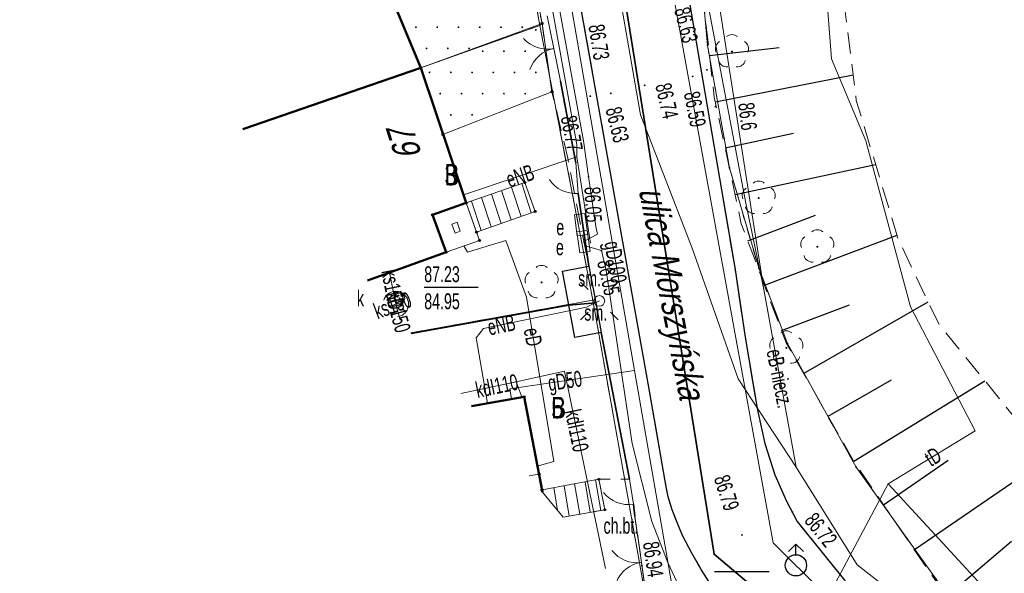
# Model space of a CAD drawing. Header units: metres. Extents: x 7504240 to 7504745, y 5782869 to 5783359.
# Tile 24 of 93: x 7504251 to 7504297, y 5783039 to 5783065. Entities that reach past the tile are written whole.
import ezdxf
from ezdxf.enums import TextEntityAlignment as Align

# ---------------------------------------------------------------- set-up
doc = ezdxf.new("R2010")
doc.units = ezdxf.units.M
doc.header["$MEASUREMENT"] = 0
for name, pattern in [('1.0_0.5', [1.5, 1, -0.5]), ('1.5_0.5', [2, 1.5, -0.5]), ('219-500', [0]), ('egug-500', [1, 0.5, -0.5]), ('l219_500', [0]), ('l32_500', [0]), ('otob_500', [0]), ('otof_500', [0])]:
    doc.linetypes.add(name, pattern=pattern)
doc.layers.get('0').update_dxf_attribs({"color": 2, "linetype": 'CONTINUOUS', "lineweight": 5})
for name, color, linetype in [('000 Inne (niezydentyfikowane)', 7, 'CONTINUOUS'), ('203-punkt graniczny', 7, 'CONTINUOUS'), ('210-oznaczenie konturu użytku gruntowego', 7, 'CONTINUOUS'), ('211-numer działki ewidencyjnej', 7, 'CONTINUOUS'), ('216-obręb ewidencyjny', 7, 'CONTINUOUS'), ('218-kontur użytku gruntowego', 7, 'CONTINUOUS'), ('219-działka ewidencyjna', 7, 'CONTINUOUS'), ('312-budynek ewidencyjny', 7, 'CONTINUOUS'), ('320-blok - kondygnacja nadziemna', 7, 'CONTINUOUS'), ('352-schody', 7, 'CONTINUOUS'), ('994-Nazwa ulicy', 7, 'CONTINUOUS'), ('Adres nieruchomości (na budynku)', 7, 'CONTINUOUS'), ('brama', 7, 'CONTINUOUS'), ('chodnik', 7, 'CONTINUOUS'), ('chodnik-Atr17', 7, 'CONTINUOUS'), ('drzewo liściaste', 7, 'CONTINUOUS'), ('furtka', 7, 'CONTINUOUS'), ('hydrant', 7, 'CONTINUOUS'), ('jezdnia', 7, 'CONTINUOUS'), ('komora podziemna', 7, 'CONTINUOUS'), ('krawężnik', 7, 'CONTINUOUS'), ('latarnia', 7, 'CONTINUOUS'), ('ogrodzenie trwałe', 7, 'CONTINUOUS'), ('pikieta sztuczna', 7, 'CONTINUOUS'), ('pikieta sztuczna-Atr2', 7, 'CONTINUOUS'), ('przewód elektroenergetyczny podziemny', 7, 'CONTINUOUS'), ('przewód elektroenergetyczny podziemny-Atr1', 7, 'CONTINUOUS'), ('przewód gazowy', 7, 'CONTINUOUS'), ('przewód gazowy-Atr1', 7, 'CONTINUOUS'), ('przewód kanalizacyjny', 7, 'CONTINUOUS'), ('przewód kanalizacyjny-Atr1', 7, 'CONTINUOUS'), ('przewód niezidentyfikowany', 7, 'CONTINUOUS'), ('przewód telekomunikacyjny podziemny', 7, 'CONTINUOUS'), ('przewód telekomunikacyjny podziemny-Atr1', 7, 'CONTINUOUS'), ('przewód wodociągowy', 7, 'CONTINUOUS'), ('Punkt budynku', 7, 'CONTINUOUS'), ('rzędna', 7, 'CONTINUOUS'), ('rzędna-Atr2', 7, 'CONTINUOUS'), ('rzędna-Atr3', 7, 'CONTINUOUS'), ('skarpa nieumocniona', 7, 'CONTINUOUS'), ('szafa elektroenergetyczna lub kontener', 7, 'CONTINUOUS'), ('szafa elektroenergetyczna lub kontener-Atr17', 7, 'CONTINUOUS'), ('taras', 7, 'CONTINUOUS'), ('wjazd do podziemia', 7, 'CONTINUOUS'), ('właz do komory lub kanału - okrągły', 7, 'CONTINUOUS'), ('właz do komory lub kanału - okrągły-Atr17', 7, 'CONTINUOUS'), ('śmietnik', 7, 'CONTINUOUS'), ('śmietnik-Atr17', 7, 'CONTINUOUS')]:
    doc.layers.add(name, color=color, linetype=linetype)
doc.styles.get("Standard").update_dxf_attribs({"font": 'Working1250', "width": 0.75})
doc.linetypes.add('902-500', pattern='A,3.75,0,[1,ksztalty.shx,S=0.5,R=0,X=0,Y=0],3.75', length=7.5)

# ---------------------------------------------------------------- blocks, each defined once
blk = doc.blocks.new('PW01')
at = {"linetype": 'Continuous', "lineweight": 13}
h = blk.add_hatch(color=0, dxfattribs=at)
edge = h.paths.add_edge_path()
edge.add_arc((0, 0), 0.045, 0, 360)
blk = doc.blocks.new('US22')
at = {"color": 0, "linetype": 'Continuous', "lineweight": 13}
blk.add_circle((0, 0), 0.25, dxfattribs=at)
blk = doc.blocks.new('OP021')
at = {"linetype": 'Continuous', "lineweight": 13}
h = blk.add_hatch(color=0, dxfattribs=at)
edge = h.paths.add_edge_path()
edge.add_arc((0, 0), 0.05, 0, 360)
at = {"color": 0, "linetype": 'Continuous', "lineweight": 13}
for centre, start, end in [((-0.38, 0.124), 121.308, 202.548), ((0, 0.4), 49.272, 130.728), ((0.38, 0.124), 337.452, 58.692), ((-0.235, -0.324), 193.221, 274.871), ((0.235, -0.324), 265.129, 346.779)]:
    blk.add_arc(centre, 0.4, start, end, dxfattribs=at)
blk = doc.blocks.new('US18')
at = {"color": 0, "linetype": 'Continuous', "lineweight": 13}
for p, q in [((-0.5, -0.25), (-0.5, 0.25)), ((-0.5, 0.25), (0.5, 0.25)), ((0.5, -0.25), (0.5, 0.25)), ((-0.5, -0.25), (0.5, -0.25))]:
    blk.add_line(p, q, dxfattribs=at)
blk = doc.blocks.new('SM01')
at = {"color": 0, "linetype": 'Continuous', "lineweight": 13}
for p, q in [((-0.53, 0.531), (-0.883, 0.884)), ((0.531, 0.531), (0.884, 0.884)), ((-0.53, -0.53), (-0.883, -0.883)), ((0.531, -0.53), (0.884, -0.883))]:
    blk.add_line(p, q, dxfattribs=at)
blk.add_circle((0, 0), 0.25, dxfattribs=at)
blk = doc.blocks.new('SUWH')
at = {"color": 0, "linetype": 'Continuous'}
for p in [(-0.354, 0.646), (0, 0.5), (0.354, 0.646)]:
    blk.add_line(p, (0, 1), dxfattribs=at)
blk.add_circle((0, 0), 0.5, dxfattribs=at)
blk = doc.blocks.new('OK02')
at = {"color": 0, "linetype": 'Continuous', "lineweight": 0}
for centre, start, end in [((-1.5, 0), 0, 60), ((1.5, 0), 120, 180)]:
    blk.add_arc(centre, 1.5, start, end, dxfattribs=at)
blk = doc.blocks.new('OK04')
at = {"color": 0, "linetype": 'Continuous', "lineweight": 0}
blk.add_arc((1.5, 0.001), 1.5, 120, 180, dxfattribs=at)
blk = doc.blocks.new('203')
at = {"linetype": 'Continuous', "lineweight": 0}
h = blk.add_hatch(color=0, dxfattribs=at)
edge = h.paths.add_edge_path()
edge.add_arc((0, 0), 0.045, 0, 360)
blk = doc.blocks.new('PUNKTBUD')
at = {"color": 0}
blk.add_circle((0, 0), 0.045, dxfattribs=at)
blk = doc.blocks.new('PW02')
at = {"linetype": 'Continuous', "lineweight": 13}
h = blk.add_hatch(color=0, dxfattribs=at)
edge = h.paths.add_edge_path()
edge.add_arc((0, 0), 0.045, 0, 360)

msp = doc.modelspace()

# ---------------------------------------------------------------- linework, layer by layer
at = {"layer": '000 Inne (niezydentyfikowane)', "color": 7, "linetype": 'Continuous', "lineweight": 25, "flags": 128}
for points in [[(7504283.24, 5783063.2), (7504286.51, 5783063.57)], [(7504283.51, 5783061.01), (7504289.99, 5783062.29)], [(7504283.97, 5783058.85), (7504287.18, 5783059.54)], [(7504284.44, 5783056.65), (7504291.05, 5783058.06)], [(7504285.03, 5783054.47), (7504288.22, 5783055.67)], [(7504285.82, 5783052.38), (7504292.06, 5783054.73)], [(7504286.62, 5783050.25), (7504289.82, 5783051.45)], [(7504287.66, 5783048.23), (7504293.53, 5783051.59)], [(7504288.81, 5783046.21), (7504291.8, 5783047.92)], [(7504290.02, 5783044.1), (7504296.19, 5783047.88)], [(7504291.42, 5783042.04), (7504294.47, 5783044.14)], [(7504292.88, 5783039.93), (7504299.15, 5783044.23)], [(7504294.4, 5783037.74), (7504297.45, 5783040.33)]]:
    msp.add_lwpolyline(points, dxfattribs=at)
at = {"layer": '216-obręb ewidencyjny', "color": 7, "linetype": 'l32_500', "lineweight": 35, "flags": 128}
for points in [[(7504283.45, 5783039.71), (7504275.74, 5783087.7)], [(7504307.45, 5783019.41), (7504283.45, 5783039.71)]]:
    msp.add_lwpolyline(points, dxfattribs=at)
at = {"layer": '218-kontur użytku gruntowego', "color": 3, "linetype": 'egug-500', "lineweight": 18, "flags": 128}
for points in [[(7504275.74, 5783087.7), (7504283.45, 5783039.71)], [(7504273.5, 5783074.2), (7504275.25, 5783064.61)], [(7504282.39, 5783072.04), (7504283.14, 5783063.67)], [(7504275.25, 5783064.61), (7504269.64, 5783062.61)], [(7504275.25, 5783064.61), (7504277.74, 5783051.68)], [(7504283.14, 5783063.67), (7504284.17, 5783057.91)], [(7504269.64, 5783062.61), (7504261.264, 5783059.725)], [(7504284.17, 5783057.91), (7504285.55, 5783053.19)], [(7504285.55, 5783053.19), (7504286.9, 5783049.64)], [(7504269.179, 5783050.136), (7504277.74, 5783051.68)], [(7504277.74, 5783051.68), (7504280.36, 5783036.93)], [(7504286.9, 5783049.64), (7504290.13, 5783043.82)], [(7504290.13, 5783043.82), (7504294.41, 5783037.83)], [(7504283.45, 5783039.71), (7504307.45, 5783019.41)]]:
    msp.add_lwpolyline(points, dxfattribs=at)
at = {"layer": '219-działka ewidencyjna', "color": 7, "linetype": 'l219_500', "lineweight": 18, "flags": 128}
for points in [[(7504283.45, 5783039.71), (7504275.74, 5783087.7)], [(7504307.45, 5783019.41), (7504283.45, 5783039.71)]]:
    msp.add_lwpolyline(points, dxfattribs=at)
at = {"layer": '219-działka ewidencyjna', "color": 7, "linetype": '219-500', "lineweight": 18, "flags": 128}
for points in [[(7504283.45, 5783039.71), (7504275.74, 5783087.7)], [(7504273.5, 5783074.2), (7504275.25, 5783064.61)], [(7504282.39, 5783072.04), (7504283.14, 5783063.67)], [(7504275.25, 5783064.61), (7504269.64, 5783062.61)], [(7504275.25, 5783064.61), (7504277.74, 5783051.68)], [(7504283.14, 5783063.67), (7504284.17, 5783057.91)], [(7504261.264, 5783059.725), (7504269.64, 5783062.61)], [(7504284.17, 5783057.91), (7504285.55, 5783053.19)], [(7504285.55, 5783053.19), (7504286.9, 5783049.64)], [(7504277.74, 5783051.68), (7504269.179, 5783050.136)], [(7504280.36, 5783036.93), (7504277.74, 5783051.68)], [(7504286.9, 5783049.64), (7504290.13, 5783043.82)], [(7504290.13, 5783043.82), (7504294.41, 5783037.83)], [(7504307.45, 5783019.41), (7504283.45, 5783039.71)]]:
    msp.add_lwpolyline(points, dxfattribs=at)
at = {"layer": '312-budynek ewidencyjny', "color": 7, "linetype": 'Continuous', "lineweight": 50, "flags": 128}
for points in [[(7504269.64, 5783062.61), (7504268.5, 5783065.36)], [(7504269.64, 5783062.61), (7504261.264, 5783059.725)], [(7504261.264, 5783059.725), (7504269.64, 5783062.61)], [(7504271.78, 5783056.25), (7504269.64, 5783062.61)], [(7504270.2, 5783055.69), (7504271.78, 5783056.25)], [(7504270.84, 5783053.93), (7504270.2, 5783055.69)], [(7504267.143, 5783052.603), (7504270.84, 5783053.93)], [(7504272.029, 5783046.685), (7504274.51, 5783047.12)], [(7504274.51, 5783047.12), (7504275.369, 5783042.638)]]:
    msp.add_lwpolyline(points, dxfattribs=at)
at = {"layer": '320-blok - kondygnacja nadziemna', "color": 7, "linetype": 'Continuous', "lineweight": 18, "flags": 128}
for points in [[(7504272.029, 5783046.685), (7504274.51, 5783047.12), (7504275.21, 5783043.49), (7504274.743, 5783043.397)], [(7504274.743, 5783043.397), (7504275.21, 5783043.49), (7504275.372, 5783042.634)]]:
    msp.add_lwpolyline(points, dxfattribs=at)
at = {"layer": '352-schody', "color": 7, "linetype": 'Continuous', "lineweight": 18, "flags": 128}
for points in [[(7504271.78, 5783056.25), (7504272.27, 5783054.88), (7504275.03, 5783055.85), (7504274.54, 5783057.22)], [(7504271.78, 5783056.25), (7504272.27, 5783054.88), (7504275.03, 5783055.85), (7504274.54, 5783057.22)], [(7504278.31, 5783041.81), (7504276.34, 5783041.46), (7504275.37, 5783042.64), (7504275.35, 5783042.75), (7504278.02, 5783043.24)], [(7504278.31, 5783041.81), (7504276.34, 5783041.46), (7504275.37, 5783042.64), (7504275.35, 5783042.75), (7504278.02, 5783043.24)]]:
    msp.add_lwpolyline(points, close=True, dxfattribs=at)
for points in [[(7504273.898, 5783055.452), (7504273.449, 5783056.837)], [(7504274.37, 5783055.618), (7504273.921, 5783057.003)], [(7504274.841, 5783055.784), (7504274.393, 5783057.168)], [(7504272.482, 5783054.955), (7504272.034, 5783056.339)], [(7504272.954, 5783055.12), (7504272.506, 5783056.505)], [(7504273.426, 5783055.286), (7504272.978, 5783056.671)], [(7504276.083, 5783041.772), (7504275.901, 5783042.851)], [(7504276.634, 5783041.512), (7504276.393, 5783042.941)], [(7504277.126, 5783041.6), (7504276.885, 5783043.032)], [(7504277.619, 5783041.687), (7504277.377, 5783043.122)], [(7504278.111, 5783041.775), (7504277.868, 5783043.212)]]:
    msp.add_lwpolyline(points, dxfattribs=at)
at = {"layer": 'brama', "color": 7, "linetype": 'otob_500', "lineweight": 18, "flags": 128}
for points in [[(7504276.22, 5783061.99), (7504275.59, 5783065.06)], [(7504280.34, 5783037.15), (7504279.72, 5783041.51)]]:
    msp.add_lwpolyline(points, dxfattribs=at)
at = {"layer": 'chodnik', "color": 7, "linetype": '1.0_0.5', "lineweight": 18, "flags": 128}
msp.add_lwpolyline([(7504272.68, 5783079.94), (7504274.5, 5783079.66), (7504276.97, 5783066.63), (7504280.37, 5783047.58), (7504281.2, 5783042.89), (7504281.28, 5783042.41), (7504281.47, 5783041.8), (7504281.75, 5783041.13), (7504281.96, 5783040.59), (7504282.4, 5783039.77), (7504282.84, 5783038.99), (7504283.9, 5783037.33), (7504284.47, 5783036.52), (7504285.14, 5783035.65), (7504285.74, 5783034.91), (7504286.42, 5783034.2), (7504287.13, 5783033.44), (7504288.43, 5783032.11), (7504289.3, 5783031.28), (7504290.27, 5783030.5), (7504296.41, 5783025.45), (7504300.2, 5783022.51), (7504305, 5783018.95), (7504306.48, 5783018.06), (7504307.34, 5783017.55), (7504308.89, 5783016.86), (7504309.45, 5783016.6), (7504310.08, 5783016.41), (7504311.06, 5783016.11), (7504317.39, 5783014.53), (7504327.02, 5783012.16), (7504338.73, 5783009.18), (7504350.7, 5783006.22), (7504350.27, 5783004.56), (7504349.41, 5783004.84), (7504347.06, 5783005.39), (7504345.32, 5783005.79), (7504342.99, 5783006.32), (7504339.79, 5783007.2), (7504337.16, 5783007.78), (7504334.14, 5783008.48), (7504332.99, 5783008.78), (7504330.28, 5783009.39), (7504328.75, 5783009.78), (7504327.54, 5783010.1), (7504323.95, 5783011.04), (7504320.9, 5783011.72), (7504317.67, 5783012.56), (7504315.1, 5783013.27), (7504313.88, 5783013.55), (7504311.07, 5783014.25), (7504309.97, 5783014.53), (7504308.18, 5783015.01), (7504305.34, 5783015.84), (7504304.69, 5783016.14), (7504299.9, 5783020.29), (7504290.43, 5783027.71), (7504289.23, 5783028.76), (7504283.51, 5783034.17), (7504282.22, 5783035.16), (7504280.36, 5783036.93), (7504280.34, 5783037.15), (7504279.72, 5783041.51), (7504279.65, 5783042.07), (7504279.47, 5783043.24), (7504278.14, 5783050.16), (7504277.89, 5783051.55), (7504277.55, 5783053.27), (7504276.56, 5783058.36), (7504275.82, 5783061.49), (7504275.35, 5783064.7), (7504274.8, 5783067.62), (7504274.3, 5783071.26), (7504273.97, 5783072.6), (7504273.63, 5783074.44), (7504273.03, 5783078)], close=True, dxfattribs=at)
msp.add_lwpolyline([(7504276.343, 5783041.459), (7504278.31, 5783041.81), (7504278.02, 5783043.24), (7504279.47, 5783043.24), (7504279.65, 5783042.07), (7504279.72, 5783041.51), (7504280.34, 5783037.15), (7504280.069, 5783036.945)], dxfattribs=at)
at = {"layer": 'furtka', "color": 7, "linetype": 'otof_500', "lineweight": 18, "flags": 128}
for points in [[(7504277.05, 5783056.7), (7504276.94, 5783058.14)], [(7504279.65, 5783042.07), (7504279.47, 5783043.24)]]:
    msp.add_lwpolyline(points, dxfattribs=at)
at = {"layer": 'jezdnia', "color": 7, "linetype": '1.5_0.5', "lineweight": 18, "flags": 128}
for points in [[(7504258.91, 5783102.195), (7504259.32, 5783101.71), (7504260.19, 5783100.87), (7504261.03, 5783100.2), (7504262.23, 5783099.48), (7504263.58, 5783098.75), (7504271.27, 5783096.34), (7504273.07, 5783095.78), (7504273.4, 5783095.77), (7504279.31, 5783093.59), (7504279.17, 5783092.79), (7504278.85, 5783090.82), (7504278.64, 5783087.72), (7504278.81, 5783086.08), (7504282.18, 5783066.33), (7504283.44, 5783058.97), (7504284.42, 5783053.22), (7504284.91, 5783049.94), (7504285.49, 5783046.49), (7504285.84, 5783044.92), (7504286.31, 5783043.45), (7504286.85, 5783042.21), (7504287.36, 5783041.25), (7504289.58, 5783038.5), (7504293.54, 5783034.48), (7504295.7, 5783032.45), (7504300.71, 5783028.28), (7504305.95, 5783024.59), (7504308.28, 5783023.17), (7504310.62, 5783021.96), (7504313.43, 5783020.91), (7504340.95, 5783013.8), (7504343.87, 5783015), (7504366.83, 5783009.82), (7504368.46, 5783007.35), (7504380.09, 5783004.41), (7504392.58, 5783000.89), (7504409.71, 5782996.44), (7504418.79, 5782994.61), (7504427.67, 5782993.29), (7504438.12, 5782992.39), (7504446.48, 5782991.94), (7504453.86, 5782991.9), (7504457.37, 5782992.02), (7504461.74, 5782992.36), (7504466.89, 5782992.96), (7504475.17, 5782994.75), (7504481.39, 5782996.44), (7504489.89, 5782999.25), (7504498.82, 5783002.54), (7504509.98, 5783007.34), (7504522.54, 5783013.35), (7504529.26, 5783016.68), (7504538.28, 5783021.08), (7504546.06, 5783024.95), (7504563.03, 5783033.15), (7504576.07, 5783039.52), (7504582.27, 5783042.49), (7504590.59, 5783046.56), (7504598.34, 5783050.34), (7504604.14, 5783053.16), (7504612.18, 5783057.1), (7504619.41, 5783060.65), (7504623.25, 5783062.68), (7504628.55, 5783065.83), (7504632.69, 5783068.5), (7504637.19, 5783071.66), (7504640.42, 5783074.18), (7504646.93, 5783079.7), (7504651.35, 5783083.5), (7504656.24, 5783087.72), (7504659.96, 5783091.18), (7504663.58, 5783094.96), (7504668.61, 5783100.21), (7504672.24, 5783104.28), (7504673.98, 5783106.47), (7504676.16, 5783109.22), (7504677.92, 5783111.69), (7504683.21, 5783119.6), (7504692.97, 5783134.06), (7504697.28, 5783140.66), (7504703.94, 5783137.76), (7504702.01, 5783134.84), (7504700.11, 5783131.95), (7504682.52, 5783107.61), (7504681.53, 5783107.36), (7504680.83, 5783106.66), (7504679.47, 5783104.87), (7504671.52, 5783096.13), (7504667.4, 5783091.62), (7504665.49, 5783089.55), (7504663.61, 5783087.67), (7504662.46, 5783086.44), (7504660.96, 5783085.08), (7504658.9, 5783083.2), (7504656.05, 5783080.53), (7504654.45, 5783079), (7504652.94, 5783077.72), (7504651.64, 5783076.47), (7504650.36, 5783075.37), (7504648.75, 5783073.98), (7504646.46, 5783072.13), (7504645.81, 5783071.59), (7504644.26, 5783070.33), (7504641.19, 5783067.95), (7504637.74, 5783065.38), (7504634.35, 5783062.98), (7504630.46, 5783060.56), (7504628.13, 5783059.2), (7504623.19, 5783056.57), (7504609.99, 5783050.25), (7504604.6, 5783047.61), (7504591.25, 5783041.21), (7504585.49, 5783038.44), (7504574.11, 5783032.73), (7504572.98, 5783032.14), (7504571.83, 5783031.12), (7504570.86, 5783029.98), (7504570.06, 5783028.28), (7504569.86, 5783026.77), (7504569.7, 5783024.89), (7504570.78, 5783021.85), (7504573.24, 5783017.15), (7504573.89, 5783016.17), (7504582.776, 5783007.938)], [(7504577.831, 5783003.782), (7504558.98, 5783020.81), (7504558.19, 5783021.34), (7504557.01, 5783021.88), (7504555.95, 5783022.12), (7504554.68, 5783022.21), (7504552.44, 5783021.93), (7504550.87, 5783021.47), (7504550.03, 5783021.13), (7504542.66, 5783017.53), (7504537.48, 5783015.03), (7504523.13, 5783008.03), (7504517.19, 5783005.17), (7504514.08, 5783003.77), (7504502.02, 5782998.51), (7504488.87, 5782993.68), (7504484.23, 5782992.16), (7504480.8, 5782991.1), (7504476.85, 5782990.02), (7504473.94, 5782989.24), (7504470.36, 5782988.44), (7504467.43, 5782987.96), (7504464.96, 5782987.62), (7504462.36, 5782987.31), (7504458.59, 5782987.02), (7504449.03, 5782986.88), (7504442.13, 5782987.04), (7504437.74, 5782987.41), (7504430.56, 5782987.86), (7504427.73, 5782988.13), (7504424.96, 5782988.52), (7504413.65, 5782990.36), (7504405.37, 5782992.35), (7504396.6, 5782994.48), (7504380.09, 5782998.65), (7504378.7, 5782997.69), (7504375.03, 5782998.38), (7504374.88, 5783000.07), (7504368.43, 5783001.67), (7504353.45, 5783005.46), (7504353.03, 5783003.8), (7504350.27, 5783004.56), (7504350.7, 5783006.22), (7504338.73, 5783009.18), (7504327.02, 5783012.16), (7504317.39, 5783014.53), (7504311.06, 5783016.11), (7504310.08, 5783016.41), (7504309.45, 5783016.6), (7504308.89, 5783016.86), (7504307.34, 5783017.55), (7504306.48, 5783018.06), (7504305, 5783018.95), (7504300.2, 5783022.51), (7504296.41, 5783025.45), (7504290.27, 5783030.5), (7504289.3, 5783031.28), (7504288.43, 5783032.11), (7504287.13, 5783033.44), (7504286.42, 5783034.2), (7504285.74, 5783034.91), (7504285.14, 5783035.65), (7504284.47, 5783036.52), (7504283.9, 5783037.33), (7504282.84, 5783038.99), (7504282.4, 5783039.77), (7504281.96, 5783040.59), (7504281.75, 5783041.13), (7504281.47, 5783041.8), (7504281.28, 5783042.41), (7504281.2, 5783042.89), (7504280.37, 5783047.58), (7504276.97, 5783066.63), (7504274.5, 5783079.66), (7504273.59, 5783081.67), (7504272.03, 5783083.99), (7504270.85, 5783085.15), (7504269.08, 5783086.4), (7504267.35, 5783087.7), (7504266.48, 5783088.16), (7504264.89, 5783089.01), (7504263.28, 5783089.41), (7504262.39, 5783089.46), (7504261.52, 5783089.34), (7504260.42, 5783089.03), (7504259.51, 5783088.65), (7504258.89, 5783088.26), (7504258.31, 5783087.84), (7504257.46, 5783087.08), (7504256.96, 5783086.56), (7504256.52, 5783086.01), (7504256.18, 5783085.39), (7504254.9, 5783082.31), (7504255.4, 5783082.11), (7504255.2, 5783081.51), (7504254.64, 5783081.7), (7504250.768, 5783072.44)]]:
    msp.add_lwpolyline(points, dxfattribs=at)
at = {"layer": 'komora podziemna', "color": 34, "linetype": 'Continuous', "lineweight": 18, "flags": 128}
for points in [[(7504267.906, 5783051.679), (7504267.92, 5783051.72), (7504267.94, 5783051.77), (7504267.97, 5783051.82), (7504268.01, 5783051.87), (7504268.05, 5783051.91), (7504268.09, 5783051.95), (7504268.14, 5783051.99), (7504268.19, 5783052.02), (7504268.24, 5783052.04), (7504268.3, 5783052.06), (7504268.35, 5783052.08), (7504268.41, 5783052.09), (7504268.47, 5783052.09), (7504268.53, 5783052.09), (7504268.59, 5783052.08), (7504268.64, 5783052.06), (7504268.7, 5783052.04), (7504268.75, 5783052.02), (7504268.8, 5783051.99), (7504268.85, 5783051.95), (7504268.89, 5783051.91), (7504268.93, 5783051.87), (7504268.97, 5783051.82), (7504269, 5783051.77), (7504269.02, 5783051.72), (7504269.04, 5783051.66), (7504269.06, 5783051.61), (7504269.07, 5783051.55), (7504269.07, 5783051.49)], [(7504269.07, 5783051.49), (7504269.07, 5783051.43), (7504269.06, 5783051.37), (7504269.04, 5783051.32), (7504269.02, 5783051.26), (7504269, 5783051.21), (7504268.97, 5783051.16), (7504268.93, 5783051.11), (7504268.89, 5783051.07), (7504268.85, 5783051.03), (7504268.8, 5783050.99), (7504268.75, 5783050.96), (7504268.7, 5783050.94), (7504268.64, 5783050.92), (7504268.59, 5783050.9), (7504268.554, 5783050.894)]]:
    msp.add_lwpolyline(points, dxfattribs=at)
at = {"layer": 'krawężnik', "color": 7, "linetype": 'Continuous', "lineweight": 25, "flags": 128}
for points in [[(7504279.31, 5783093.59), (7504279.17, 5783092.79), (7504278.85, 5783090.82), (7504278.64, 5783087.72), (7504278.81, 5783086.08), (7504282.18, 5783066.33), (7504283.44, 5783058.97), (7504284.42, 5783053.22), (7504284.91, 5783049.94), (7504285.49, 5783046.49), (7504285.84, 5783044.92), (7504286.31, 5783043.45), (7504286.85, 5783042.21), (7504287.36, 5783041.25), (7504289.58, 5783038.5)], [(7504283.9, 5783037.33), (7504282.84, 5783038.99), (7504282.4, 5783039.77), (7504281.96, 5783040.59), (7504281.75, 5783041.13), (7504281.47, 5783041.8), (7504281.28, 5783042.41), (7504281.2, 5783042.89), (7504280.37, 5783047.58), (7504276.97, 5783066.63)]]:
    msp.add_lwpolyline(points, dxfattribs=at)
at = {"layer": 'ogrodzenie trwałe', "color": 7, "linetype": '902-500', "lineweight": 35, "flags": 128}
for points in [[(7504276.94, 5783058.14), (7504276.22, 5783061.99)], [(7504277.05, 5783056.7), (7504277.55, 5783053.27)], [(7504269.2, 5783050.112), (7504276.62, 5783051.44)], [(7504278.14, 5783050.16), (7504279.47, 5783043.24)], [(7504279.65, 5783042.07), (7504279.72, 5783041.51)]]:
    msp.add_lwpolyline(points, dxfattribs=at)
at = {"layer": 'przewód elektroenergetyczny podziemny', "color": 1, "linetype": 'Continuous', "lineweight": 18, "flags": 128}
for points in [[(7504291.82, 5783037.94), (7504290.18, 5783039.21), (7504287.31, 5783043.81), (7504284.58, 5783047.97), (7504282.42, 5783054.12), (7504279.99, 5783060.4), (7504279.01, 5783066), (7504277.97, 5783071.95), (7504278.57, 5783083.12), (7504278.78, 5783085.82), (7504279.42, 5783089.6), (7504280.48, 5783094.97), (7504280.57, 5783095.62), (7504282.38, 5783099.88), (7504284.75, 5783103.83), (7504286.25, 5783105.64), (7504288.14, 5783107.53), (7504290.38, 5783109.11), (7504298.6, 5783114.54), (7504306.05, 5783119.39)], [(7504277.3, 5783054.43), (7504277.96, 5783054.78), (7504277.89, 5783055.14), (7504277.54, 5783057.49), (7504277.3, 5783059.18), (7504277.12, 5783060.21), (7504273.48, 5783080.2), (7504273.25, 5783081.1), (7504272.85, 5783081.92), (7504272.31, 5783082.46), (7504271.64, 5783083.1), (7504271.44, 5783083.35), (7504271.26, 5783083.66), (7504271.25, 5783084.12), (7504271.26, 5783084.74), (7504273.98, 5783098.14), (7504275.74, 5783106.19), (7504275.9, 5783106.93), (7504276.27, 5783107.48), (7504283.38, 5783112.81), (7504285.1, 5783113.95), (7504286.98, 5783115.21), (7504292.67, 5783119.11)], [(7504278.78, 5783085.82), (7504281.44, 5783074.36), (7504283.21, 5783065.31), (7504284.94, 5783056.24), (7504285.79, 5783052.17)], [(7504269.88, 5783066.76), (7504274.99, 5783068.47), (7504275.24, 5783068.45), (7504275.53, 5783067.1), (7504276.99, 5783059.01), (7504276.99, 5783058.43), (7504277.64, 5783054.36)], [(7504271.65, 5783056.63), (7504276.99, 5783058.43)], [(7504271.67, 5783054.23), (7504271.85, 5783053.94), (7504273.64, 5783054.48), (7504274.62, 5783051.81), (7504275.91, 5783044.08), (7504275.13, 5783043.86)], [(7504282.1, 5783037.54), (7504281.27, 5783039.33), (7504280.52, 5783041.25), (7504279.6, 5783044.93), (7504278.37, 5783053.07), (7504278.15, 5783054.01), (7504277.44, 5783054.22), (7504277.3, 5783054.43)], [(7504285.79, 5783052.17), (7504287.31, 5783043.81)], [(7504272.79, 5783046.82), (7504272.25, 5783049.9), (7504272.6, 5783050.34), (7504277.45, 5783051.34), (7504278.05, 5783051.64)]]:
    msp.add_lwpolyline(points, dxfattribs=at)
at = {"layer": 'przewód gazowy', "color": 52, "linetype": 'Continuous', "lineweight": 18, "flags": 128}
for points in [[(7504275.92, 5783070.2), (7504276.11, 5783069.08), (7504279.7, 5783048.37), (7504281.62, 5783037.38), (7504282.14, 5783037)], [(7504279.7, 5783048.37), (7504273.84, 5783047.5), (7504273.92, 5783047.02)]]:
    msp.add_lwpolyline(points, dxfattribs=at)
at = {"layer": 'przewód kanalizacyjny', "color": 34, "linetype": 'Continuous', "lineweight": 18, "flags": 128}
for points in [[(7504268.47, 5783051.49), (7504268.18, 5783052.98)], [(7504268.159, 5783051.373), (7504268.47, 5783051.49)], [(7504268.675, 5783050.747), (7504268.47, 5783051.49)], [(7504274.13, 5783047.83), (7504276.41, 5783048.33), (7504278.339, 5783039.04)], [(7504271.532, 5783047.287), (7504274.13, 5783047.83), (7504274.41, 5783047.08)]]:
    msp.add_lwpolyline(points, dxfattribs=at)
at = {"layer": 'przewód niezidentyfikowany', "color": 7, "linetype": 'Continuous', "lineweight": 18, "flags": 128}
msp.add_lwpolyline([(7504285.79, 5783052.17), (7504282.84, 5783071.04), (7504280.77, 5783083.49)], dxfattribs=at)
at = {"layer": 'przewód telekomunikacyjny podziemny', "color": 30, "linetype": 'Continuous', "lineweight": 18, "flags": 128}
for points in [[(7504308.3, 5783130.52), (7504314.06, 5783122.02), (7504301.1, 5783110.44), (7504294.62, 5783104.5), (7504293.31, 5783103.32), (7504286.56, 5783091.35), (7504290.45, 5783084.79), (7504288.13, 5783074.1), (7504288.98, 5783063.04), (7504290.59, 5783059.18), (7504292.7, 5783051.36), (7504295.74, 5783045.52), (7504291.64, 5783043.03), (7504298.44, 5783035.65), (7504312.58, 5783026.31), (7504331.96, 5783020.19), (7504337.43, 5783020.11), (7504339.95, 5783019.85), (7504362.47, 5783012.63), (7504365.1, 5783015.2), (7504381.87, 5783009.7)], [(7504291.64, 5783043.03), (7504285.88, 5783032.2)]]:
    msp.add_lwpolyline(points, dxfattribs=at)
at = {"layer": 'przewód wodociągowy', "color": 5, "linetype": 'Continuous', "lineweight": 18, "flags": 128}
msp.add_lwpolyline([(7504264.53, 5783100.03), (7504264.81, 5783099.92), (7504278.59, 5783094.45), (7504278.57, 5783094), (7504278.1, 5783084.88), (7504286.23, 5783040.25), (7504287.3, 5783039.19), (7504287.51, 5783038.98), (7504293.48, 5783033.06), (7504307.98, 5783022), (7504317.4, 5783018.66), (7504327.14, 5783016.08), (7504327.63, 5783015.96), (7504330.31, 5783015.31), (7504332.31, 5783014.82), (7504347.98, 5783010.97), (7504376.93, 5783003.63), (7504377.4, 5783003.51)], dxfattribs=at)
at = {"layer": 'rzędna-Atr2', "color": 7, "flags": 128}
for points in [[(7504269.807, 5783052.29), (7504272.344, 5783052.29)], [(7504283.475, 5783038.897), (7504286.044, 5783038.897)]]:
    msp.add_lwpolyline(points, dxfattribs=at)
at = {"layer": 'skarpa nieumocniona', "color": 7, "linetype": '1.0_0.5', "lineweight": 18, "flags": 128}
msp.add_lwpolyline([(7504380.26, 5783157.29), (7504360.6, 5783143.78), (7504316.18, 5783114.33), (7504308.12, 5783108.39), (7504301.16, 5783102.47), (7504297.24, 5783098.07), (7504295, 5783094.94), (7504291.32, 5783088.62), (7504289.64, 5783082.62), (7504289, 5783074.3), (7504289.05, 5783069.88), (7504290.14, 5783061.08), (7504292.11, 5783054.55), (7504294.02, 5783050.56), (7504299.26, 5783044.09), (7504307.08, 5783036.72), (7504312.87, 5783033.06), (7504316.58, 5783031.37), (7504328.4, 5783028.9), (7504351.13, 5783023.78), (7504363.39, 5783021.3), (7504413.85, 5783010.73), (7504431.69, 5783007.41), (7504436.75, 5783006.68), (7504449.41, 5783006.34), (7504455.77, 5783006.68), (7504466.29, 5783007.91), (7504473.68, 5783009.36), (7504480.69, 5783011.01), (7504494.41, 5783014.72), (7504506.9, 5783019.28), (7504519.45, 5783025.13), (7504534.08, 5783032.16), (7504551.57, 5783040.71), (7504569.46, 5783049.26), (7504587.18, 5783058.15), (7504598.88, 5783063.95), (7504609.85, 5783070.47), (7504626.84, 5783080.04), (7504636.35, 5783086.39), (7504644.85, 5783093.82), (7504653.4, 5783101.92), (7504661.84, 5783111.43), (7504671.68, 5783124.09), (7504681.81, 5783136.8), (7504682.99, 5783139.33), (7504682.99, 5783141.47), (7504681.9, 5783149.9), (7504687.5, 5783150.11), (7504691.23, 5783148.09), (7504688.67, 5783134.36), (7504687.62, 5783131.16), (7504670.58, 5783105.9), (7504665.57, 5783099.62), (7504660.83, 5783094.45), (7504651.28, 5783086.01), (7504639.63, 5783075.99), (7504633.77, 5783072.09), (7504616.16, 5783061.81), (7504605.84, 5783056.43), (7504578.71, 5783043.4), (7504537.89, 5783023.52), (7504518.91, 5783013.94), (7504507.93, 5783008.75), (7504501.44, 5783006.01), (7504493.81, 5783003.86), (7504483.25, 5783001.26), (7504466.9, 5782996.88), (7504461.31, 5782996.25), (7504448.12, 5782995.98), (7504439.68, 5782995.93), (7504424.97, 5782996.88), (7504417.47, 5782998.08), (7504402.32, 5783001.64), (7504382.41, 5783006.37), (7504367, 5783010.06), (7504349.55, 5783014.23), (7504312.94, 5783023.2), (7504304.88, 5783028.31), (7504298.92, 5783033.22), (7504294.33, 5783037.81), (7504290.06, 5783044.03), (7504286.84, 5783049.67), (7504284.73, 5783055.27), (7504283.46, 5783061.23), (7504282.72, 5783067.77), (7504282.14, 5783078.58), (7504282.35, 5783082.9), (7504283.67, 5783088.23), (7504285.41, 5783094.35), (7504288.53, 5783099.88), (7504292.8, 5783105.26), (7504299.13, 5783111.8), (7504305.14, 5783117.18), (7504311.05, 5783121.77), (7504324.28, 5783130.74), (7504335.99, 5783138.86), (7504380.83, 5783168.62), (7504391.47, 5783175.56), (7504419.98, 5783194.78), (7504441.54, 5783209.35), (7504458.79, 5783221.06), (7504464.22, 5783218.59), (7504462.78, 5783216.55), (7504450.84, 5783204.54), (7504448.08, 5783202.3), (7504441.38, 5783197.83), (7504424.07, 5783186.48), (7504393.68, 5783166.39)], close=True, dxfattribs=at)
msp.add_lwpolyline([(7504380.26, 5783157.29), (7504360.6, 5783143.78), (7504316.18, 5783114.33), (7504308.12, 5783108.39), (7504301.16, 5783102.47), (7504297.24, 5783098.07), (7504295, 5783094.94), (7504291.32, 5783088.62), (7504289.64, 5783082.62), (7504289, 5783074.3), (7504289.05, 5783069.88), (7504290.14, 5783061.08), (7504292.11, 5783054.55), (7504294.02, 5783050.56), (7504299.26, 5783044.09), (7504307.08, 5783036.72), (7504312.87, 5783033.06), (7504316.58, 5783031.37), (7504328.4, 5783028.9), (7504351.13, 5783023.78), (7504363.39, 5783021.3), (7504413.85, 5783010.73), (7504431.69, 5783007.41), (7504436.75, 5783006.68), (7504449.41, 5783006.34), (7504455.77, 5783006.68), (7504466.29, 5783007.91), (7504473.68, 5783009.36), (7504480.69, 5783011.01), (7504494.41, 5783014.72), (7504506.9, 5783019.28), (7504519.45, 5783025.13), (7504534.08, 5783032.16), (7504551.57, 5783040.71), (7504569.46, 5783049.26), (7504587.18, 5783058.15), (7504598.88, 5783063.95), (7504609.85, 5783070.47), (7504626.84, 5783080.04), (7504636.35, 5783086.39), (7504644.85, 5783093.82), (7504653.4, 5783101.92), (7504661.84, 5783111.43), (7504671.68, 5783124.09), (7504681.81, 5783136.8), (7504682.99, 5783139.33), (7504682.99, 5783141.47), (7504681.9, 5783149.9), (7504687.5, 5783150.11), (7504691.23, 5783148.09), (7504688.67, 5783134.36), (7504687.62, 5783131.16), (7504670.58, 5783105.9), (7504665.57, 5783099.62), (7504660.83, 5783094.45), (7504651.28, 5783086.01), (7504639.63, 5783075.99), (7504633.77, 5783072.09), (7504616.16, 5783061.81), (7504605.84, 5783056.43), (7504578.71, 5783043.4), (7504537.89, 5783023.52), (7504518.91, 5783013.94), (7504507.93, 5783008.75), (7504501.44, 5783006.01), (7504493.81, 5783003.86), (7504483.25, 5783001.26), (7504466.9, 5782996.88), (7504461.31, 5782996.25), (7504448.12, 5782995.98), (7504439.68, 5782995.93), (7504424.97, 5782996.88), (7504417.47, 5782998.08), (7504402.32, 5783001.64), (7504382.41, 5783006.37), (7504367, 5783010.06), (7504349.55, 5783014.23), (7504312.94, 5783023.2), (7504304.88, 5783028.31), (7504298.92, 5783033.22), (7504294.33, 5783037.81), (7504290.06, 5783044.03), (7504286.84, 5783049.67), (7504284.73, 5783055.27), (7504283.46, 5783061.23), (7504282.72, 5783067.77), (7504282.14, 5783078.58), (7504282.35, 5783082.9), (7504283.67, 5783088.23), (7504285.41, 5783094.35), (7504288.53, 5783099.88), (7504292.8, 5783105.26), (7504299.13, 5783111.8), (7504305.14, 5783117.18), (7504311.05, 5783121.77), (7504324.28, 5783130.74), (7504335.99, 5783138.86), (7504380.83, 5783168.62), (7504391.47, 5783175.56), (7504419.98, 5783194.78), (7504441.54, 5783209.35), (7504458.79, 5783221.06), (7504464.22, 5783218.59), (7504462.78, 5783216.55), (7504450.84, 5783204.54), (7504448.08, 5783202.3), (7504441.38, 5783197.83), (7504424.07, 5783186.48), (7504393.68, 5783166.39)], close=True, dxfattribs=at)
at = {"layer": 'taras', "color": 0, "lineweight": 18}
for p, q in [((7504270.2, 5783055.69), (7504271.78, 5783056.25)), ((7504271.78, 5783056.25), (7504272.41, 5783054.49)), ((7504270.84, 5783053.93), (7504270.2, 5783055.69)), ((7504271.112, 5783055.26), (7504271.352, 5783055.349)), ((7504271.263, 5783054.83), (7504271.112, 5783055.26)), ((7504271.504, 5783054.919), (7504271.263, 5783054.83)), ((7504271.352, 5783055.349), (7504271.504, 5783054.919)), ((7504272.41, 5783054.49), (7504270.84, 5783053.93))]:
    msp.add_line(p, q, dxfattribs=at)
at = {"layer": 'wjazd do podziemia', "color": 7, "linetype": 'Continuous', "lineweight": 18, "flags": 128}
for points in [[(7504274.8, 5783067.62), (7504270.17, 5783065.96), (7504268.5, 5783065.36), (7504269.64, 5783062.61), (7504275.35, 5783064.7)], [(7504275.35, 5783064.7), (7504269.64, 5783062.61), (7504270.69, 5783059.48), (7504275.82, 5783061.49)]]:
    msp.add_lwpolyline(points, close=True, dxfattribs=at)
at = {"layer": 'śmietnik', "color": 7, "linetype": 'Continuous', "lineweight": 25, "flags": 128}
for points in [[(7504277.89, 5783051.55), (7504276.62, 5783051.44), (7504276.32, 5783053.04), (7504277.55, 5783053.27)], [(7504276.9, 5783049.92), (7504276.62, 5783051.44), (7504277.89, 5783051.55), (7504278.14, 5783050.16)]]:
    msp.add_lwpolyline(points, close=True, dxfattribs=at)

# ---------------------------------------------------------------- block references
at = {"layer": '203-punkt graniczny', "color": 7, "linetype": 'Continuous', "lineweight": 18}
for p in [(7504275.25, 5783064.61), (7504283.14, 5783063.67), (7504269.64, 5783062.61), (7504284.17, 5783057.91), (7504285.55, 5783053.19), (7504277.74, 5783051.68), (7504286.9, 5783049.64), (7504290.13, 5783043.82), (7504283.45, 5783039.71)]:
    msp.add_blockref('203', p, dxfattribs=at)
at = {"layer": 'brama', "color": 7, "linetype": 'Continuous', "lineweight": 18}
for p, rotation in [((7504275.905, 5783063.525), 101.597), ((7504280.03, 5783039.33), 98.093)]:
    msp.add_blockref('OK02', p, dxfattribs=dict(at, rotation=rotation))
at = {"layer": 'drzewo liściaste', "color": 94, "linetype": 'Continuous', "lineweight": 18}
for p in [(7504284.29, 5783063.38), (7504285.55, 5783056.48), (7504288.31, 5783054.19), (7504275.33, 5783052.51), (7504286.85, 5783049.43)]:
    msp.add_blockref('OP021', p, dxfattribs=at)
at = {"layer": 'furtka', "color": 7, "linetype": 'Continuous', "lineweight": 18}
for p, rotation in [((7504277.05, 5783056.7), 94.368), ((7504279.65, 5783042.07), 98.746)]:
    msp.add_blockref('OK04', p, dxfattribs=dict(at, rotation=rotation))
at = {"layer": 'hydrant', "color": 5, "linetype": 'Continuous', "lineweight": 18}
msp.add_blockref('SUWH', (7504287.3, 5783039.19), dxfattribs=at)
at = {"layer": 'latarnia', "color": 7, "linetype": 'Continuous', "lineweight": 18}
msp.add_blockref('SM01', (7504278.05, 5783051.64), dxfattribs=at)
at = {"layer": 'pikieta sztuczna', "color": 7, "linetype": 'Continuous', "lineweight": 13}
for p in [(7504283.11, 5783062.52), (7504282.44, 5783062.21), (7504278.59, 5783061.41), (7504280.18, 5783061.79), (7504276.39, 5783061), (7504277.62, 5783061.28), (7504283.51, 5783060.79), (7504287.14, 5783041.69), (7504284.76, 5783040.62), (7504280.05, 5783039.18)]:
    msp.add_blockref('PW01', p, dxfattribs=at)
at = {"layer": 'Punkt budynku', "color": 5, "linetype": 'Continuous', "lineweight": 18}
for p in [(7504275.35, 5783064.7), (7504269.64, 5783062.61), (7504275.82, 5783061.49), (7504270.69, 5783059.48), (7504274.54, 5783057.22), (7504271.78, 5783056.25), (7504275.03, 5783055.85), (7504270.2, 5783055.69), (7504272.27, 5783054.88), (7504272.41, 5783054.49), (7504270.84, 5783053.93), (7504274.51, 5783047.12), (7504275.21, 5783043.49), (7504278.02, 5783043.24), (7504275.35, 5783042.75), (7504278.31, 5783041.81)]:
    msp.add_blockref('PUNKTBUD', p, dxfattribs=at)
at = {"layer": 'rzędna', "color": 1, "linetype": 'Continuous', "lineweight": 18}
for p in [(7504277.54, 5783057.49), (7504278.15, 5783054.01)]:
    msp.add_blockref('PW01', p, dxfattribs=at)
at = {"layer": 'rzędna', "color": 34, "linetype": 'Continuous', "lineweight": 18}
for p in [(7504268.18, 5783052.98), (7504268.64, 5783051.76)]:
    msp.add_blockref('PW01', p, dxfattribs=at)
at = {"layer": 'szafa elektroenergetyczna lub kontener', "color": 1, "linetype": 'Continuous', "lineweight": 18, "rotation": 278.06}
for p in [(7504277.19, 5783055.23), (7504277.3, 5783054.43)]:
    msp.add_blockref('US18', p, dxfattribs=at)
at = {"layer": 'wjazd do podziemia', "color": 7, "linetype": 'Continuous', "lineweight": 18}
for p in [(7504269.418, 5783064.528), (7504270.418, 5783064.528), (7504271.418, 5783064.528), (7504272.418, 5783064.528), (7504273.418, 5783064.528), (7504274.418, 5783064.528), (7504275.058, 5783064.398), (7504269.918, 5783063.528), (7504270.918, 5783063.528), (7504271.918, 5783063.528), (7504272.558, 5783063.398), (7504273.558, 5783063.398), (7504274.558, 5783063.398), (7504270.058, 5783062.398), (7504271.058, 5783062.398), (7504272.058, 5783062.398), (7504273.058, 5783062.398), (7504274.058, 5783062.398), (7504275.058, 5783062.398), (7504270.558, 5783061.398), (7504271.558, 5783061.398), (7504272.558, 5783061.398), (7504273.558, 5783061.398), (7504274.558, 5783061.398), (7504271.058, 5783060.398), (7504272.058, 5783060.398)]:
    msp.add_blockref('PW02', p, dxfattribs=at)
at = {"layer": 'właz do komory lub kanału - okrągły', "color": 7, "linetype": 'Continuous', "lineweight": 18}
msp.add_blockref('US22', (7504268.64, 5783051.76), dxfattribs=at)

# ---------------------------------------------------------------- texts
at = {"layer": '210-oznaczenie konturu użytku gruntowego', "color": 3, "linetype": 'Continuous', "lineweight": 18, "width": 0.79}
for p in [(7504270.76, 5783057.08), (7504275.78, 5783046.11)]:
    msp.add_text('B', height=1, dxfattribs=at).set_placement(p)
at = {"layer": '211-numer działki ewidencyjnej', "color": 7, "linetype": 'Continuous', "lineweight": 18, "width": 0.79}
for s, p in [('3', (7504270.76, 5783057.08)), ('5', (7504275.78, 5783046.11))]:
    msp.add_text(s, height=1, dxfattribs=at).set_placement(p)
at = {"layer": '994-Nazwa ulicy', "color": 7, "linetype": 'Continuous', "lineweight": 25, "oblique": 15, "width": 0.79}
msp.add_text('ulica Morszyńska', height=1.25, rotation=-78.999, dxfattribs=at).set_placement((7504279.9, 5783056.88))
at = {"layer": 'Adres nieruchomości (na budynku)', "color": 7, "linetype": 'Continuous', "lineweight": 25, "oblique": 15, "width": 0.79}
msp.add_text('67', height=1.25, rotation=108.06, dxfattribs=at).set_placement((7504268.89, 5783059), align=Align.MIDDLE_CENTER)
at = {"layer": 'chodnik-Atr17', "color": 7, "width": 0.667}
msp.add_text('ch.bt.', height=0.75, dxfattribs=at).set_placement((7504279.063, 5783041.056), align=Align.MIDDLE_CENTER)
at = {"layer": 'pikieta sztuczna-Atr2', "color": 7, "width": 0.667}
for s, rotation, p in [('86.63', 284.416, (7504281.566, 5783065.347)), ('86.73', 279.021, (7504277.533, 5783064.593)), ('86.74', 282.859, (7504280.678, 5783061.79)), ('86.59', 281.181, (7504282.022, 5783061.413)), ('86.6', 276.851, (7504284.584, 5783060.929)), ('86.63', 283.848, (7504278.335, 5783060.659)), ('86.77', 281.129, (7504276.227, 5783060.278)), ('86.79', -72.269, (7504283.43, 5783043.29)), ('86.72', -51.087, (7504287.66, 5783041.28)), ('86.94', 278.093, (7504280.1, 5783040.25))]:
    msp.add_text(s, height=0.75, rotation=rotation, dxfattribs=at).set_placement(p)
at = {"layer": 'przewód elektroenergetyczny podziemny-Atr1', "color": 1, "width": 0.667}
for s, rotation, p in [('eNB', 18.167, (7504274.321, 5783057.528)), ('eNB', 11.637, (7504273.44, 5783050.51)), ('eD', 280.43, (7504274.93, 5783049.94)), ('eB-niecz.', 281.254, (7504286.547, 5783047.987))]:
    msp.add_text(s, height=0.75, rotation=rotation, dxfattribs=at).set_placement(p, align=Align.MIDDLE_CENTER)
at = {"layer": 'przewód gazowy-Atr1', "color": 52, "width": 0.667}
for s, rotation, p in [('gD100', -80.166, (7504278.816, 5783053.471)), ('gD50', 8.502, (7504276.43, 5783047.88))]:
    msp.add_text(s, height=0.75, rotation=rotation, dxfattribs=at).set_placement(p, align=Align.MIDDLE_CENTER)
at = {"layer": 'przewód kanalizacyjny-Atr1', "color": 34, "width": 0.667}
for s, rotation, p in [('ks150', -78.986, (7504268.325, 5783052.235)), ('kD150', -74.575, (7504268.572, 5783051.118)), ('ks150', 20.617, (7504268.315, 5783051.431)), ('kdI110', 11.805, (7504273.223, 5783047.64))]:
    msp.add_text(s, height=0.75, rotation=rotation, dxfattribs=at).set_placement(p, align=Align.MIDDLE_CENTER)
msp.add_text('kdI110', height=0.75, rotation=281.733, dxfattribs=at).set_placement((7504276.79, 5783046.52), align=Align.MIDDLE_LEFT)
at = {"layer": 'przewód telekomunikacyjny podziemny-Atr1', "color": 30, "width": 0.667}
msp.add_text('tD', height=0.75, rotation=31.314, dxfattribs=at).set_placement((7504293.749, 5783044.308), align=Align.MIDDLE_CENTER)
at = {"layer": 'rzędna-Atr2', "color": 1, "width": 0.667}
for rotation, p in [(272.872, (7504277.718, 5783057.014)), (282.319, (7504278.306, 5783053.56))]:
    msp.add_text('86.05', height=0.75, rotation=rotation, dxfattribs=at).set_placement(p, align=Align.MIDDLE_LEFT)
at = {"layer": 'rzędna-Atr2', "color": 34, "width": 0.667}
msp.add_text('87.23', height=0.75, dxfattribs=at).set_placement((7504269.807, 5783052.298), align=Align.BOTTOM_LEFT)
at = {"layer": 'rzędna-Atr3', "color": 34, "width": 0.667}
msp.add_text('84.95', height=0.75, dxfattribs=at).set_placement((7504269.807, 5783051.022), align=Align.BOTTOM_LEFT)
at = {"layer": 'szafa elektroenergetyczna lub kontener-Atr17', "color": 1, "width": 0.667}
for p in [(7504276.023, 5783055.108), (7504276.007, 5783054.166)]:
    msp.add_text('e', height=0.75, dxfattribs=at).set_placement(p, align=Align.MIDDLE_LEFT)
at = {"layer": 'właz do komory lub kanału - okrągły-Atr17', "color": 7, "width": 0.667}
msp.add_text('k', height=0.75, dxfattribs=at).set_placement((7504266.64, 5783051.76), align=Align.MIDDLE_LEFT)
at = {"layer": 'śmietnik-Atr17', "color": 7, "width": 0.667}
for p in [(7504277.05, 5783052.32), (7504277.34, 5783050.71)]:
    msp.add_text('sm.', height=0.75, dxfattribs=at).set_placement(p)

doc.saveas('drawing.dxf')
